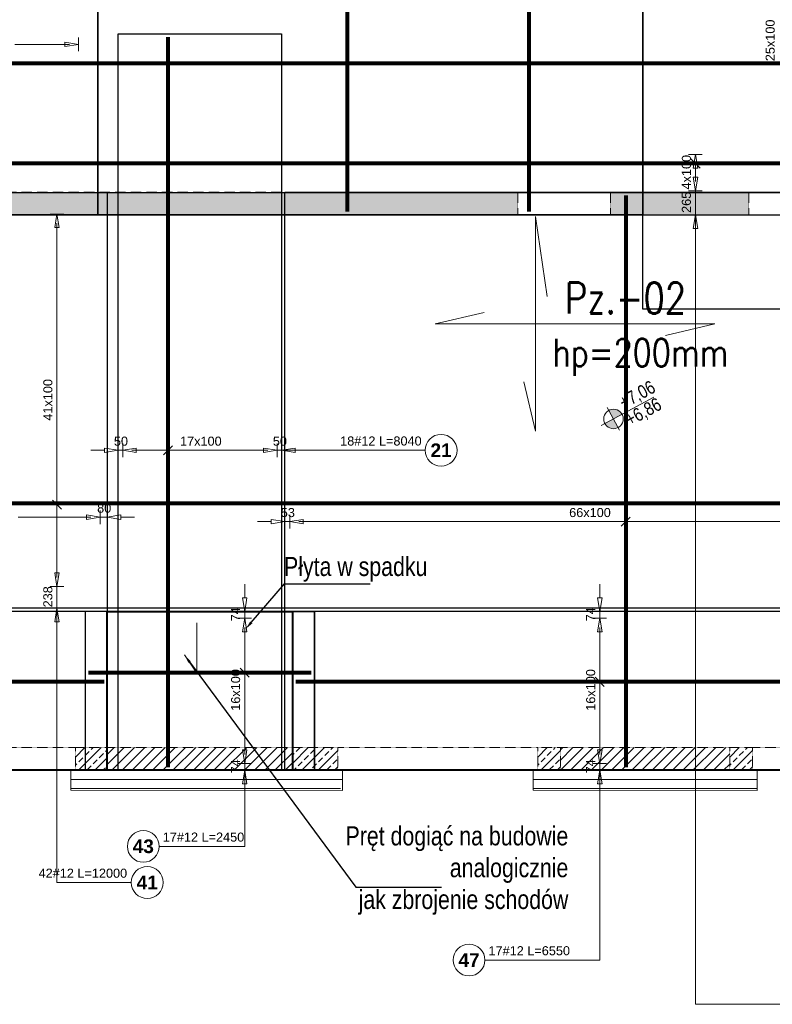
# Model space of a CAD drawing. Extents: x -1474 to 1750831, y -670488 to 75879.
# Tile 6 of 14: x 1715089 to 1723375, y -670175 to -659335. Entities that reach past the tile are written whole.
import ezdxf
from ezdxf import colors
from ezdxf.entities.mleader import LeaderData, LeaderLine
from ezdxf.math import Vec2, Vec3

# ---------------------------------------------------------------- set-up
doc = ezdxf.new("R2010")
doc.units = 0
doc.header["$LTSCALE"] = 10
doc.header["$MEASUREMENT"] = 0
doc.linetypes.add('HIDDEN', pattern=[0.375, 0.25, -0.125])
for name, color, linetype, lineweight in [('!! 1_ PROJ WARSTWY', 252, 'Continuous', 9), ('!! 1_ tynk zewn  - nowy', 21, 'Continuous', 20), ('P-linia słupy drewno', 2, 'Continuous', 53), ('P-Linia1', 3, 'Continuous', 40), ('P-Linia2', 2, 'Continuous', 25), ('P-Opis', 1, 'Continuous', 18), ('P-Przerywana', 13, 'HIDDEN', 9), ('P-Przerywana nadproża', 150, 'HIDDEN', 18), ('P-Szraf - Ściana nośna', 55, 'Continuous', 5), ('P-Szraf - Ściana żelbetowa', 54, 'Continuous', 0)]:
    doc.layers.add(name, color=color, linetype=linetype, lineweight=lineweight)
doc.layers.add('AutoCAD_Structural_Detailing_rozkład powierzchniowy - pręty - dół', color=7, linetype='Continuous')
doc.layers.add('RCAD_opis rozkładu', color=7, linetype='Continuous')
doc.layers.add('RCAD_kontur płyty', color=163, linetype='Continuous', plot=False)
doc.styles.add('_Fd Opis', font='arial.ttf', dxfattribs={"width": 0.9})
doc.styles.add('CDMSTYLE', font='simplex.shx', dxfattribs={"width": 0.8})
doc.styles.add('style1', font='arial.ttf')
doc.styles.add('style3', font='arialbd.ttf')

# ---------------------------------------------------------------- blocks, each defined once
blk = doc.blocks.new('daddad')
at = {"layer": 'P-Opis', "lineweight": 20}
for points in [[(-159, -799), (0, -1476), (0, 1476), (159, 377)], [(1791, -159), (2467, 0), (-1381, 0), (-705, 159)]]:
    blk.add_lwpolyline(points, dxfattribs=at)
blk = doc.blocks.new('A$C798F0764')
at = {"layer": 'P-Opis'}
h = blk.add_hatch(color=1, dxfattribs=at)
h.dxf.hatch_style = 1
h.paths.add_polyline_path([(87, -43), (-30, -160, 0.414214), (204, -160)])
h.paths.add_polyline_path([(-30, 74), (87, -43), (204, 74, 0.414214)])
at = {"layer": 'P-Opis', "color": 1}
for p, q in [((-80, -210), (636, 506)), ((-68, 111), (241, -198))]:
    blk.add_line(p, q, dxfattribs=at)
blk.add_circle((87, -43), 165, dxfattribs=at)

msp = doc.modelspace()

# ---------------------------------------------------------------- hatches: boundary and pattern name
at = {"layer": 'P-Szraf - Ściana nośna'}
h = msp.add_hatch(dxfattribs=at)
h.set_pattern_fill('ANSI31', color=256, scale=25)
h.set_pattern_definition([(45, (1358077.73, -412160.4), (-56.126601, 56.126601), [])])
h.paths.add_polyline_path([(1733038.48044, -664248.25514), (1733288.48044, -664248.25514), (1733288.48044, -662148.01522), (1733038.48044, -662148.01522)])
h.paths.add_polyline_path([(1718092.22214, -667598.49507), (1718092.22214, -667348.49507), (1716053.48044, -667348.49507), (1716053.48044, -667598.49507)])
h.paths.add_polyline_path([(1722907.18442, -667598.49507), (1722907.18442, -667348.49507), (1721042.22139, -667348.49507), (1721042.22139, -667598.49507)])
h.paths.add_polyline_path([(1730377.25758, -667348.49507), (1730127.25758, -667348.49507), (1730127.25758, -667598.49507), (1730377.25758, -667598.49507)])
h.paths.add_polyline_path([(1733038.48044, -667348.49507), (1733288.48044, -667348.49507), (1733288.48044, -665248.25514), (1733038.48044, -665248.25514)])
h.paths.add_polyline_path([(1733288.48044, -657028.49507), (1733038.48044, -657028.49507), (1733038.48044, -658358.62232), (1733288.48044, -658358.62232)])
h.paths.add_polyline_path([(1727003.48044, -667348.49507), (1727003.48044, -667598.49507), (1727927.25758, -667598.49507), (1727927.25758, -667348.49507)])
h.paths.add_polyline_path([(1726753.48044, -667598.49507), (1726753.48044, -667348.49507), (1724714.73949, -667348.49507), (1724714.73949, -667598.49507)])
h.paths.add_polyline_path([(1731180.91109, -667598.49507), (1731180.91109, -667348.49507), (1730377.25758, -667348.49507), (1730377.25758, -667598.49507)])
h.paths.add_polyline_path([(1731430.91109, -667348.49507), (1731430.91109, -667598.49507), (1733038.48044, -667598.49507), (1733038.48044, -667348.49507)])
h.paths.add_polyline_path([(1726774.72633, -653253.09679), (1726774.72633, -653253.29593), (1727024.72633, -653253.29593), (1727024.72633, -653503.09679), (1728988.46729, -653503.04999), (1728988.46729, -653253.29593), (1729238.46729, -653253.29593), (1729238.46729, -653503.04403), (1731202.20825, -653502.99722), (1731202.20825, -653253.19636), (1731452.20825, -653253.29593), (1731452.20825, -653503.09679), (1733038.48044, -653503.09679), (1733038.48044, -654328.49507), (1733288.48044, -654328.49507), (1733288.48044, -653253.09679)])
h.paths.add_polyline_path([(1724235.98538, -653253.09679), (1724235.98538, -653253.29593), (1725735.98538, -653253.29593), (1725735.98538, -653253.09679)])
at = {"layer": 'P-Szraf - Ściana żelbetowa'}
h = msp.add_hatch(dxfattribs=at)
h.set_pattern_fill('ANSI33', color=256, scale=20)
h.set_pattern_definition([(45, (1358077.73, -364099.79), (-89.80256, 89.80256), []), (45, (1358167.53, -364099.79), (-89.80256, 89.80256), [63.5, -31.75])])
h.paths.add_polyline_path([(1733038.48044, -661483.12079), (1733038.48044, -662148.01522), (1733288.48044, -662148.01522), (1733288.48044, -659808.62232), (1733038.48044, -659808.62232), (1733038.48044, -661233.12079), (1724860.98538, -661233.12079), (1724860.98538, -660333.12079), (1724610.98538, -660333.12079), (1724610.98538, -661233.12079), (1724135.98538, -661233.12079), (1724135.98538, -661483.12079)])
h.paths.add_polyline_path([(1721948.50349, -653268.49507), (1726774.72633, -653253.29593), (1726774.72633, -653503.29593), (1721948.50349, -653518.49507)])
h.paths.add_polyline_path([(1724860.98538, -654463.12079), (1724860.98538, -653503.49507), (1724610.98538, -653503.09679), (1724610.98538, -654463.12079)])
h.paths.add_polyline_path([(1724860.98538, -659313.12079), (1724860.98538, -654463.12079), (1724610.98538, -654463.12079), (1724610.98538, -659313.12079)])
h.paths.add_polyline_path([(1713443.48044, -661233.12079), (1720571.99107, -661233.12079), (1720571.99107, -661483.12079), (1713443.48044, -661483.12079)])
h.paths.add_polyline_path([(1721591.99027, -661233.12079), (1723115.98538, -661233.12079), (1723115.98538, -661483.12079), (1721591.99027, -661483.12079)])
h.paths.add_polyline_path([(1713193.48044, -667348.49507), (1713193.48044, -660213.12079), (1713443.48044, -660213.12079), (1713443.48044, -667348.49507)])
h.paths.add_polyline_path([(1707748.48044, -657016.15621), (1707498.48044, -657016.15621), (1707498.48044, -655016.15621), (1707748.48044, -655016.15621)])
h.paths.add_polyline_path([(1707748.48044, -656423.09679), (1713193.48044, -656423.09679), (1713193.48044, -657343.12079), (1713443.48044, -657343.12079), (1713443.48044, -656173.09679), (1707748.48044, -656173.09679)])
h.paths.add_polyline_path([(1713503.48044, -667598.49507), (1712130.96235, -667598.49507), (1712130.96235, -667348.49507), (1713503.48044, -667348.49507)])
h = msp.add_hatch(dxfattribs=at)
h.set_pattern_fill('ANSI33', color=256, scale=20)
h.set_pattern_definition([(45, (1363018.99, -419537.29), (-89.80256, 89.80256), []), (45, (1363108.79, -419537.29), (-89.80256, 89.80256), [63.5, -31.75])])
h.paths.add_polyline_path([(1715703.48044, -667348.49507), (1716053.48044, -667348.49507), (1716053.48044, -667598.49507), (1715703.48044, -667598.49507)])
h = msp.add_hatch(dxfattribs=at)
h.set_pattern_fill('ANSI33', color=256, scale=20)
h.set_pattern_definition([(45, (1365657.73, -419537.29), (-89.80256, 89.80256), []), (45, (1365747.53, -419537.29), (-89.80256, 89.80256), [63.5, -31.75])])
h.paths.add_polyline_path([(1718092.22214, -667348.49507), (1718592.22139, -667348.49507), (1718592.22139, -667598.49507), (1718092.22214, -667598.49507)])
h = msp.add_hatch(dxfattribs=at)
h.set_pattern_fill('ANSI33', color=256, scale=20)
h.set_pattern_definition([(45, (1368107.73, -419537.29), (-89.80256, 89.80256), []), (45, (1368197.53, -419537.29), (-89.80256, 89.80256), [63.5, -31.75])])
h.paths.add_polyline_path([(1720792.22139, -667348.49507), (1721042.22139, -667348.49507), (1721042.22139, -667598.49507), (1720792.22139, -667598.49507)])
h = msp.add_hatch(dxfattribs=at)
h.set_pattern_fill('ANSI33', color=256, scale=20)
h.set_pattern_definition([(45, (1370222.69, -419537.29), (-89.80256, 89.80256), []), (45, (1370312.5, -419537.29), (-89.80256, 89.80256), [63.5, -31.75])])
h.paths.add_polyline_path([(1722907.18442, -667348.49507), (1723157.18442, -667348.49507), (1723157.18442, -667598.49507), (1722907.18442, -667598.49507)])

# ---------------------------------------------------------------- linework, layer by layer
at = {"layer": '!! 1_ PROJ WARSTWY'}
for points in [[(1718642.22139, -667700.2799), (1715653.48044, -667700.2799)], [(1723207.18442, -667700.2799), (1720742.22139, -667700.2799)]]:
    msp.add_lwpolyline(points, dxfattribs=at)
at = {"layer": '!! 1_ tynk zewn  - nowy'}
for points in [[(1715653.48044, -667818.49507), (1715653.48044, -667598.49507), (1715698.48044, -667598.49507)], [(1718592.22139, -667598.49507), (1718642.22139, -667598.49507), (1718642.22139, -667820.29192)], [(1720792.22139, -667598.49507), (1720742.22139, -667598.49507), (1720742.22139, -667818.49507)], [(1723157.18442, -667598.49507), (1723207.18442, -667598.49507), (1723207.18442, -667820.2799)], [(1718622.22139, -667800.2799), (1715653.48044, -667798.49507)], [(1718642.22139, -667820.29192), (1715653.48044, -667818.49507)], [(1723207.18442, -667800.2799), (1720742.22139, -667798.49507)], [(1723207.18442, -667820.2799), (1720742.22139, -667818.49507)]]:
    msp.add_lwpolyline(points, dxfattribs=at)
at = {"layer": 'AutoCAD_Structural_Detailing_rozkład powierzchniowy - pręty - dół', "color": 0, "lineweight": 80}
for p, q in [((1720698.49196, -661447.12079), (1720698.49196, -656339.09679)), ((1718698.49196, -661447.12079), (1718698.49196, -658189.15218)), ((1716722.92997, -667562.49507), (1716722.92997, -659527.11491)), ((1724805.4333, -659818.10879), (1713223.79811, -659818.10879)), ((1724800.96861, -660918.10879), (1713229.48044, -660918.10879)), ((1721761.94338, -661269.12079), (1721761.94338, -667562.49507)), ((1713229.48044, -664656.30086), (1725229.48044, -664656.30086)), ((1718298.11481, -666524.75126), (1715847.58777, -666524.75126)), ((1716017.48044, -666624.75126), (1713229.48044, -666624.75126)), ((1724678.73949, -666624.75166), (1718128.22214, -666624.75166))]:
    msp.add_line(p, q, dxfattribs=at)
at = {"layer": 'P-Linia1'}
msp.add_lwpolyline([(1707498.51683, -653253.09679), (1733288.48044, -653253.09679), (1733288.48044, -667598.49507), (1707498.51683, -667598.49507)], close=True, dxfattribs=at)
msp.add_lwpolyline([(1716053.48044, -667598.49507), (1716053.48044, -665851.00744), (1718092.22214, -665851.00994), (1718092.22214, -667598.49507)], dxfattribs=at)
at = {"layer": 'P-Linia2'}
for points in [[(1716053.48044, -665851.00744), (1715811.58777, -665851.00744), (1715811.58777, -667598.49507), (1716053.48044, -667598.49507)], [(1718092.22214, -665851.00744), (1718334.11481, -665851.00744), (1718334.11481, -667598.49507), (1718092.22214, -667598.49507)]]:
    msp.add_lwpolyline(points, close=True, dxfattribs=at)
at = {"layer": 'P-Opis', "color": 1}
msp.add_lwpolyline([(1717039.54608, -665974.54696), (1717039.54608, -666527.7132), (1716902.70595, -666328.82221)], dxfattribs=at)
at = {"layer": 'P-Przerywana'}
for points in [[(1713443.48044, -661233.12079), (1720571.99107, -661233.12079), (1720571.99107, -661483.12079), (1713443.48044, -661483.12079)], [(1721591.99027, -661233.12079), (1723115.98538, -661233.12079), (1723115.98538, -661483.12079), (1721591.99027, -661483.12079)], [(1715703.48044, -667348.49507), (1716053.48044, -667348.49507), (1716053.48044, -667598.49507), (1715703.48044, -667598.49507)], [(1718092.22214, -667348.49507), (1718592.22139, -667348.49507), (1718592.22139, -667598.49507), (1718092.22214, -667598.49507)], [(1720792.22139, -667348.49507), (1723157.18442, -667348.49507), (1723157.18442, -667598.49507), (1720792.22139, -667598.49507), (1720792.22139, -667348.49507)], [(1720792.22139, -667348.49507), (1721042.22139, -667348.49507), (1721042.22139, -667598.49507), (1720792.22139, -667598.49507)], [(1722907.18442, -667348.49507), (1723157.18442, -667348.49507), (1723157.18442, -667598.49507), (1722907.18442, -667598.49507)]]:
    msp.add_lwpolyline(points, close=True, dxfattribs=at)
msp.add_lwpolyline([(1718592.22139, -667598.49507), (1715703.48044, -667598.49507), (1715703.48044, -667348.49507), (1718592.22139, -667348.49507), (1718592.22139, -667598.49507)], dxfattribs=at)
at = {"layer": 'P-Przerywana nadproża'}
for points in [[(1720571.99107, -661233.12079), (1721591.99027, -661233.12079), (1721591.99027, -661483.12079), (1720571.99107, -661483.12079)], [(1723115.98538, -661483.12079), (1724135.98619, -661483.12079), (1724135.98619, -661233.12079), (1723115.98538, -661233.12079)], [(1713503.48044, -667348.49507), (1715703.48044, -667348.49507), (1715703.48044, -667598.49507), (1713503.48044, -667598.49507)], [(1718592.22139, -667348.49507), (1720792.22139, -667348.49507), (1720792.22139, -667598.49507), (1718592.22139, -667598.49507)], [(1723157.18442, -667348.49507), (1724357.18442, -667348.49507), (1724357.18442, -667598.49507), (1723157.18442, -667598.49507)]]:
    msp.add_lwpolyline(points, close=True, dxfattribs=at)
at = {"layer": 'RCAD_kontur płyty', "color": 0}
for p, q in [((1721948.50349, -662522.23302), (1721948.50349, -653253.29593)), ((1721948.50349, -656303.09679), (1721948.50349, -661483.12079)), ((1715948.48044, -658153.15218), (1715948.48044, -661483.12079)), ((1715948.48044, -661483.12079), (1715948.48044, -658153.15218)), ((1715948.48044, -658153.15218), (1715948.48044, -661483.12079)), ((1715948.48044, -661483.12079), (1715948.48044, -658153.15218)), ((1716172.91287, -667598.49507), (1716172.91287, -659491.11491)), ((1716172.91287, -659491.11491), (1717972.94707, -659491.11491)), ((1717972.94707, -659491.11491), (1717972.94707, -667598.49507)), ((1713193.48044, -661236.05568), (1716053.48044, -661236.05568)), ((1713193.48044, -661236.05568), (1726177.01708, -661236.05568)), ((1716053.48044, -661236.05568), (1716053.48044, -667598.49507)), ((1718009.14728, -661233.12079), (1724714.73949, -661233.12079)), ((1718009.14728, -667598.49507), (1718009.14728, -661233.12079)), ((1715948.48044, -661483.12079), (1713193.48044, -661483.12079)), ((1713193.48044, -661483.12079), (1724834.67563, -661483.12079)), ((1715948.48044, -661483.12079), (1715948.48044, -661483.12079)), ((1721948.50349, -661483.12079), (1715948.48044, -661483.12079)), ((1726774.72633, -662522.23302), (1721948.50349, -662522.23302)), ((1726177.01708, -665812.54605), (1713193.48044, -665812.54605)), ((1716053.48044, -665851.00744), (1713193.48044, -665851.00744)), ((1718334.11481, -665851.00744), (1715811.58777, -665851.00744)), ((1715811.58777, -665851.00744), (1715811.58777, -667598.49507)), ((1716053.48044, -667598.49507), (1716053.48044, -665851.00744)), ((1724714.73949, -665851.00824), (1718092.22214, -665851.00824)), ((1718092.22214, -665851.00824), (1718092.22214, -667598.49507)), ((1718334.11481, -667598.49507), (1718334.11481, -665851.00744)), ((1716053.48044, -667598.49507), (1713193.48044, -667598.49507)), ((1713193.48044, -667598.49507), (1716053.48044, -667598.49507)), ((1715811.58777, -667598.49507), (1718334.11481, -667598.49507)), ((1717972.94707, -667598.49507), (1716172.91287, -667598.49507)), ((1724714.73949, -667598.49507), (1718009.14728, -667598.49507)), ((1718092.22214, -667598.49507), (1724714.73949, -667598.49507))]:
    msp.add_line(p, q, dxfattribs=at)
at = {"layer": 'RCAD_opis rozkładu', "color": 8, "lineweight": 0}
for p, q in [((1715585.98044, -659581.91256), (1715735.98044, -659606.91256)), ((1715585.98044, -659581.91256), (1715585.98044, -659631.91256)), ((1715735.98044, -659531.91256), (1715735.98044, -659681.91256)), ((1715035.98044, -659606.91256), (1715135.98044, -659606.91256)), ((1715135.98044, -659606.91256), (1715235.98044, -659606.91256)), ((1715235.98044, -659606.91256), (1715335.98044, -659606.91256)), ((1715335.98044, -659606.91256), (1715435.98044, -659606.91256)), ((1715435.98044, -659606.91256), (1715535.98044, -659606.91256)), ((1715535.98044, -659606.91256), (1715635.98044, -659606.91256)), ((1715735.98044, -659606.91256), (1715585.98044, -659631.91256)), ((1715635.98044, -659606.91256), (1715585.98044, -659606.91256)), ((1722604.27771, -660818.10879), (1722454.27771, -660818.10879)), ((1722579.27771, -660968.10879), (1722479.27771, -660868.10879)), ((1722504.27771, -660968.10879), (1722529.27771, -660818.10879)), ((1722529.27771, -660818.10879), (1722554.27771, -660968.10879)), ((1722479.27771, -660918.10879), (1722579.27771, -660918.10879)), ((1722504.27771, -660968.10879), (1722554.27771, -660968.10879)), ((1722529.27771, -660918.10879), (1722529.27771, -660968.10879)), ((1722529.27771, -660968.10879), (1722529.27771, -660918.10879)), ((1722529.27771, -660968.10879), (1722529.27771, -661018.10879)), ((1722529.27771, -661218.10879), (1722504.27771, -661068.10879)), ((1722554.27771, -661068.10879), (1722504.27771, -661068.10879)), ((1722529.27771, -661018.10879), (1722529.27771, -661118.10879)), ((1722554.27771, -661068.10879), (1722529.27771, -661218.10879)), ((1722529.27771, -661118.10879), (1722529.27771, -661068.10879)), ((1722454.27771, -661218.10879), (1722604.27771, -661218.10879)), ((1722529.27771, -661218.10879), (1722529.27771, -661483.12079)), ((1715574.38546, -661474.30086), (1715424.38546, -661474.30086)), ((1715474.38546, -661624.30086), (1715499.38546, -661474.30086)), ((1715499.38546, -661474.30086), (1715524.38546, -661624.30086)), ((1722604.27771, -661483.12079), (1722454.27771, -661483.12079)), ((1722504.27771, -661633.12079), (1722529.27771, -661483.12079)), ((1722529.27771, -670174.65861), (1722529.27771, -661483.12079)), ((1722529.27771, -661483.12079), (1722554.27771, -661633.12079)), ((1715474.38546, -661624.30086), (1715524.38546, -661624.30086)), ((1715499.38546, -661574.30086), (1715499.38546, -661624.30086)), ((1715499.38546, -661674.30086), (1715499.38546, -661574.30086)), ((1722504.27771, -661633.12079), (1722554.27771, -661633.12079)), ((1722529.27771, -661783.12079), (1722529.27771, -661633.12079)), ((1715499.38546, -661774.30086), (1715499.38546, -661674.30086)), ((1715499.38546, -661874.30086), (1715499.38546, -661774.30086)), ((1715499.38546, -661974.30086), (1715499.38546, -661874.30086)), ((1715499.38546, -662074.30086), (1715499.38546, -661974.30086)), ((1715499.38546, -662174.30086), (1715499.38546, -662074.30086)), ((1715499.38546, -662274.30086), (1715499.38546, -662174.30086)), ((1715499.38546, -662374.30086), (1715499.38546, -662274.30086)), ((1715499.38546, -662474.30086), (1715499.38546, -662374.30086)), ((1715499.38546, -662574.30086), (1715499.38546, -662474.30086)), ((1715499.38546, -662674.30086), (1715499.38546, -662574.30086)), ((1715499.38546, -662774.30086), (1715499.38546, -662674.30086)), ((1715499.38546, -662874.30086), (1715499.38546, -662774.30086)), ((1715499.38546, -662974.30086), (1715499.38546, -662874.30086)), ((1715499.38546, -663074.30086), (1715499.38546, -662974.30086)), ((1715499.38546, -663174.30086), (1715499.38546, -663074.30086)), ((1715499.38546, -663274.30086), (1715499.38546, -663174.30086)), ((1715499.38546, -663374.30086), (1715499.38546, -663274.30086)), ((1715499.38546, -663474.30086), (1715499.38546, -663374.30086)), ((1715499.38546, -663524.30086), (1715499.38546, -663474.30086)), ((1715499.38546, -663524.30086), (1715499.38546, -663574.30086)), ((1715499.38546, -663574.30086), (1715499.38546, -663674.30086)), ((1715499.38546, -663674.30086), (1715499.38546, -663774.30086)), ((1715499.38546, -663774.30086), (1715499.38546, -663874.30086)), ((1715499.38546, -663874.30086), (1715499.38546, -663974.30086)), ((1715499.38546, -663974.30086), (1715499.38546, -664074.30086)), ((1716172.91287, -664000.43558), (1716172.91287, -664150.43558)), ((1716222.92997, -664000.43558), (1716222.92997, -664150.43558)), ((1716772.92997, -664025.43558), (1716672.92997, -664125.43558)), ((1716722.92997, -664025.43558), (1716722.92997, -664125.43558)), ((1717922.92997, -664000.43558), (1717922.92997, -664150.43558)), ((1717972.94707, -664000.43558), (1717972.94707, -664150.43558)), ((1715499.38546, -664074.30086), (1715499.38546, -664174.30086)), ((1715872.91287, -664075.43558), (1716022.91287, -664075.43558)), ((1716022.91287, -664050.43558), (1716172.91287, -664075.43558)), ((1716022.91287, -664050.43558), (1716022.91287, -664100.43558)), ((1716172.91287, -664075.43558), (1716022.91287, -664100.43558)), ((1716222.92997, -664075.43558), (1716172.91287, -664075.43558)), ((1716222.92997, -664075.43558), (1716372.92997, -664050.43558)), ((1716372.92997, -664100.43558), (1716222.92997, -664075.43558)), ((1716422.92997, -664075.43558), (1716322.92997, -664075.43558)), ((1716322.92997, -664075.43558), (1716372.92997, -664075.43558)), ((1716372.92997, -664100.43558), (1716372.92997, -664050.43558)), ((1716522.92997, -664075.43558), (1716422.92997, -664075.43558)), ((1716622.92997, -664075.43558), (1716522.92997, -664075.43558)), ((1716722.92997, -664075.43558), (1716622.92997, -664075.43558)), ((1716822.92997, -664075.43558), (1716722.92997, -664075.43558)), ((1716922.92997, -664075.43558), (1716822.92997, -664075.43558)), ((1717022.92997, -664075.43558), (1716922.92997, -664075.43558)), ((1717072.92997, -664075.43558), (1717022.92997, -664075.43558)), ((1717072.92997, -664075.43558), (1717122.92997, -664075.43558)), ((1717122.92997, -664075.43558), (1717222.92997, -664075.43558)), ((1717222.92997, -664075.43558), (1717322.92997, -664075.43558)), ((1717322.92997, -664075.43558), (1717422.92997, -664075.43558)), ((1717422.92997, -664075.43558), (1717522.92997, -664075.43558)), ((1717522.92997, -664075.43558), (1717622.92997, -664075.43558)), ((1717622.92997, -664075.43558), (1717722.92997, -664075.43558)), ((1717722.92997, -664075.43558), (1717822.92997, -664075.43558)), ((1717772.92997, -664050.43558), (1717922.92997, -664075.43558)), ((1717772.92997, -664050.43558), (1717772.92997, -664100.43558)), ((1717922.92997, -664075.43558), (1717772.92997, -664100.43558)), ((1717822.92997, -664075.43558), (1717772.92997, -664075.43558)), ((1717922.92997, -664075.43558), (1717972.94707, -664075.43558)), ((1717972.94707, -664075.43558), (1718122.94707, -664050.43558)), ((1719287.89365, -664075.43558), (1717972.94707, -664075.43558)), ((1718122.94707, -664100.43558), (1717972.94707, -664075.43558)), ((1718122.94707, -664100.43558), (1718122.94707, -664050.43558)), ((1718272.94707, -664075.43558), (1718122.94707, -664075.43558)), ((1719287.89365, -664075.43558), (1719553.82415, -664075.43558)), ((1715499.38546, -664174.30086), (1715499.38546, -664274.30086)), ((1715499.38546, -664274.30086), (1715499.38546, -664374.30086)), ((1715499.38546, -664374.30086), (1715499.38546, -664474.30086)), ((1715499.38546, -664474.30086), (1715499.38546, -664574.30086)), ((1715499.38546, -664574.30086), (1715499.38546, -664674.30086)), ((1715449.38546, -664624.30086), (1715549.38546, -664724.30086)), ((1715549.38546, -664674.30086), (1715449.38546, -664674.30086)), ((1715499.38546, -664674.30086), (1715499.38546, -664774.30086)), ((1715499.38546, -664774.30086), (1715499.38546, -664874.30086)), ((1715823.48044, -664787.80939), (1715973.48044, -664812.80939)), ((1715823.48044, -664787.80939), (1715823.48044, -664837.80939)), ((1715973.48044, -664737.80939), (1715973.48044, -664887.80939)), ((1716053.48044, -664737.80939), (1716053.48044, -664887.80939)), ((1716053.48044, -664812.80939), (1716203.48044, -664787.80939)), ((1716203.48044, -664837.80939), (1716203.48044, -664787.80939)), ((1718009.14728, -664786.13161), (1718009.14728, -664936.13161)), ((1718061.94338, -664786.13161), (1718061.94338, -664936.13161)), ((1715073.48044, -664812.80939), (1715173.48044, -664812.80939)), ((1715173.48044, -664812.80939), (1715273.48044, -664812.80939)), ((1715273.48044, -664812.80939), (1715373.48044, -664812.80939)), ((1715373.48044, -664812.80939), (1715473.48044, -664812.80939)), ((1715473.48044, -664812.80939), (1715573.48044, -664812.80939)), ((1715499.38546, -664874.30086), (1715499.38546, -664974.30086)), ((1715573.48044, -664812.80939), (1715673.48044, -664812.80939)), ((1715673.48044, -664812.80939), (1715773.48044, -664812.80939)), ((1715773.48044, -664812.80939), (1715873.48044, -664812.80939)), ((1715973.48044, -664812.80939), (1715823.48044, -664837.80939)), ((1715873.48044, -664812.80939), (1715823.48044, -664812.80939)), ((1715973.48044, -664812.80939), (1716053.48044, -664812.80939)), ((1716203.48044, -664837.80939), (1716053.48044, -664812.80939)), ((1716353.48044, -664812.80939), (1716203.48044, -664812.80939)), ((1717709.14728, -664861.13161), (1717859.14728, -664861.13161)), ((1717859.14728, -664836.13161), (1718009.14728, -664861.13161)), ((1717859.14728, -664836.13161), (1717859.14728, -664886.13161)), ((1718009.14728, -664861.13161), (1717859.14728, -664886.13161)), ((1718061.94338, -664861.13161), (1718009.14728, -664861.13161)), ((1718061.94338, -664861.13161), (1718211.94338, -664836.13161)), ((1718211.94338, -664886.13161), (1718061.94338, -664861.13161)), ((1718261.94338, -664861.13161), (1718161.94338, -664861.13161)), ((1718161.94338, -664861.13161), (1718211.94338, -664861.13161)), ((1718211.94338, -664886.13161), (1718211.94338, -664836.13161)), ((1718361.94338, -664861.13161), (1718261.94338, -664861.13161)), ((1718461.94338, -664861.13161), (1718361.94338, -664861.13161)), ((1718561.94338, -664861.13161), (1718461.94338, -664861.13161)), ((1718661.94338, -664861.13161), (1718561.94338, -664861.13161)), ((1718761.94338, -664861.13161), (1718661.94338, -664861.13161)), ((1718861.94338, -664861.13161), (1718761.94338, -664861.13161)), ((1718961.94338, -664861.13161), (1718861.94338, -664861.13161)), ((1719061.94338, -664861.13161), (1718961.94338, -664861.13161)), ((1719161.94338, -664861.13161), (1719061.94338, -664861.13161)), ((1719261.94338, -664861.13161), (1719161.94338, -664861.13161)), ((1719361.94338, -664861.13161), (1719261.94338, -664861.13161)), ((1719461.94338, -664861.13161), (1719361.94338, -664861.13161)), ((1719561.94338, -664861.13161), (1719461.94338, -664861.13161)), ((1719661.94338, -664861.13161), (1719561.94338, -664861.13161)), ((1719761.94338, -664861.13161), (1719661.94338, -664861.13161)), ((1719861.94338, -664861.13161), (1719761.94338, -664861.13161)), ((1719961.94338, -664861.13161), (1719861.94338, -664861.13161)), ((1720061.94338, -664861.13161), (1719961.94338, -664861.13161)), ((1720161.94338, -664861.13161), (1720061.94338, -664861.13161)), ((1720261.94338, -664861.13161), (1720161.94338, -664861.13161)), ((1720361.94338, -664861.13161), (1720261.94338, -664861.13161)), ((1720461.94338, -664861.13161), (1720361.94338, -664861.13161)), ((1720561.94338, -664861.13161), (1720461.94338, -664861.13161)), ((1720661.94338, -664861.13161), (1720561.94338, -664861.13161)), ((1720761.94338, -664861.13161), (1720661.94338, -664861.13161)), ((1720861.94338, -664861.13161), (1720761.94338, -664861.13161)), ((1720961.94338, -664861.13161), (1720861.94338, -664861.13161)), ((1721061.94338, -664861.13161), (1720961.94338, -664861.13161)), ((1721161.94338, -664861.13161), (1721061.94338, -664861.13161)), ((1721261.94338, -664861.13161), (1721161.94338, -664861.13161)), ((1721311.94338, -664861.13161), (1721261.94338, -664861.13161)), ((1721311.94338, -664861.13161), (1721361.94338, -664861.13161)), ((1721361.94338, -664861.13161), (1721461.94338, -664861.13161)), ((1721461.94338, -664861.13161), (1721561.94338, -664861.13161)), ((1721561.94338, -664861.13161), (1721661.94338, -664861.13161)), ((1721661.94338, -664861.13161), (1721761.94338, -664861.13161)), ((1721711.94338, -664911.13161), (1721811.94338, -664811.13161)), ((1721761.94338, -664811.13161), (1721761.94338, -664911.13161)), ((1721761.94338, -664861.13161), (1721861.94338, -664861.13161)), ((1721861.94338, -664861.13161), (1721961.94338, -664861.13161)), ((1721961.94338, -664861.13161), (1722061.94338, -664861.13161)), ((1722061.94338, -664861.13161), (1722161.94338, -664861.13161)), ((1722161.94338, -664861.13161), (1722261.94338, -664861.13161)), ((1722261.94338, -664861.13161), (1722361.94338, -664861.13161)), ((1722361.94338, -664861.13161), (1722461.94338, -664861.13161)), ((1722461.94338, -664861.13161), (1722561.94338, -664861.13161)), ((1722561.94338, -664861.13161), (1722661.94338, -664861.13161)), ((1722661.94338, -664861.13161), (1722761.94338, -664861.13161)), ((1722761.94338, -664861.13161), (1722861.94338, -664861.13161)), ((1722861.94338, -664861.13161), (1722961.94338, -664861.13161)), ((1722961.94338, -664861.13161), (1723061.94338, -664861.13161)), ((1723061.94338, -664861.13161), (1723161.94338, -664861.13161)), ((1723161.94338, -664861.13161), (1723261.94338, -664861.13161)), ((1723261.94338, -664861.13161), (1723361.94338, -664861.13161)), ((1723361.94338, -664861.13161), (1723461.94338, -664861.13161)), ((1715499.38546, -664974.30086), (1715499.38546, -665074.30086)), ((1715499.38546, -665074.30086), (1715499.38546, -665174.30086)), ((1715499.38546, -665174.30086), (1715499.38546, -665274.30086)), ((1715499.38546, -665274.30086), (1715499.38546, -665374.30086)), ((1715499.38546, -665574.30086), (1715474.38546, -665424.30086)), ((1715524.38546, -665424.30086), (1715474.38546, -665424.30086)), ((1715499.38546, -665374.30086), (1715499.38546, -665474.30086)), ((1715524.38546, -665424.30086), (1715499.38546, -665574.30086)), ((1715499.38546, -665474.30086), (1715499.38546, -665424.30086)), ((1715574.38546, -665574.30086), (1715424.38546, -665574.30086)), ((1715499.38546, -665574.30086), (1715499.38546, -665812.54605)), ((1717566.52181, -665551.00744), (1717566.52181, -665701.00744)), ((1721475.46892, -665551.00824), (1721475.46892, -665701.00824)), ((1717566.52181, -665851.00744), (1717541.52181, -665701.00744)), ((1717591.52181, -665701.00744), (1717541.52181, -665701.00744)), ((1717591.52181, -665701.00744), (1717566.52181, -665851.00744)), ((1721475.46892, -665851.00824), (1721450.46892, -665701.00824)), ((1721500.46892, -665701.00824), (1721450.46892, -665701.00824)), ((1721500.46892, -665701.00824), (1721475.46892, -665851.00824)), ((1715424.38546, -665812.54605), (1715574.38546, -665812.54605)), ((1715474.38546, -665962.54605), (1715499.38546, -665812.54605)), ((1715499.38546, -668833.65461), (1715499.38546, -665812.54605)), ((1715499.38546, -665812.54605), (1715524.38546, -665962.54605)), ((1717641.52181, -665851.00744), (1717491.52181, -665851.00744)), ((1717566.52181, -665924.75126), (1717566.52181, -665851.00744)), ((1721550.46892, -665851.00824), (1721400.46892, -665851.00824)), ((1721475.46892, -665924.75166), (1721475.46892, -665851.00824)), ((1715474.38546, -665962.54605), (1715524.38546, -665962.54605)), ((1715499.38546, -666112.54605), (1715499.38546, -665962.54605)), ((1717491.52181, -665924.75126), (1717641.52181, -665924.75126)), ((1717541.52181, -666074.75126), (1717566.52181, -665924.75126)), ((1717566.52181, -665924.75126), (1717591.52181, -666074.75126)), ((1721400.46892, -665924.75166), (1721550.46892, -665924.75166)), ((1721450.46892, -666074.75166), (1721475.46892, -665924.75166)), ((1721475.46892, -665924.75166), (1721500.46892, -666074.75166)), ((1717541.52181, -666074.75126), (1717591.52181, -666074.75126)), ((1717566.52181, -666024.75126), (1717566.52181, -666074.75126)), ((1717566.52181, -666124.75126), (1717566.52181, -666024.75126)), ((1721450.46892, -666074.75166), (1721500.46892, -666074.75166)), ((1721475.46892, -666024.75166), (1721475.46892, -666074.75166)), ((1721475.46892, -666124.75166), (1721475.46892, -666024.75166)), ((1717566.52181, -666224.75126), (1717566.52181, -666124.75126)), ((1721475.46892, -666224.75166), (1721475.46892, -666124.75166)), ((1717566.52181, -666324.75126), (1717566.52181, -666224.75126)), ((1721475.46892, -666324.75166), (1721475.46892, -666224.75166)), ((1717566.52181, -666424.75126), (1717566.52181, -666324.75126)), ((1721475.46892, -666424.75166), (1721475.46892, -666324.75166)), ((1717616.52181, -666574.75126), (1717516.52181, -666474.75126)), ((1717516.52181, -666524.75126), (1717616.52181, -666524.75126)), ((1717566.52181, -666524.75126), (1717566.52181, -666424.75126)), ((1717566.52181, -666624.75126), (1717566.52181, -666524.75126)), ((1721475.46892, -666524.75166), (1721475.46892, -666424.75166)), ((1721475.46892, -666624.75166), (1721475.46892, -666524.75166)), ((1717566.52181, -666724.75126), (1717566.52181, -666624.75126)), ((1721525.46892, -666674.75166), (1721425.46892, -666574.75166)), ((1721425.46892, -666624.75166), (1721525.46892, -666624.75166)), ((1721475.46892, -666724.75166), (1721475.46892, -666624.75166)), ((1717566.52181, -666774.75126), (1717566.52181, -666724.75126)), ((1721475.46892, -666774.75166), (1721475.46892, -666724.75166)), ((1717566.52181, -666774.75126), (1717566.52181, -666824.75126)), ((1717566.52181, -666824.75126), (1717566.52181, -666924.75126)), ((1721475.46892, -666774.75166), (1721475.46892, -666824.75166)), ((1721475.46892, -666824.75166), (1721475.46892, -666924.75166)), ((1717566.52181, -666924.75126), (1717566.52181, -667024.75126)), ((1721475.46892, -666924.75166), (1721475.46892, -667024.75166)), ((1717566.52181, -667024.75126), (1717566.52181, -667124.75126)), ((1721475.46892, -667024.75166), (1721475.46892, -667124.75166)), ((1717566.52181, -667124.75126), (1717566.52181, -667224.75126)), ((1721475.46892, -667124.75166), (1721475.46892, -667224.75166)), ((1717566.52181, -667224.75126), (1717566.52181, -667324.75126)), ((1721475.46892, -667224.75166), (1721475.46892, -667324.75166)), ((1717566.52181, -667524.75126), (1717541.52181, -667374.75126)), ((1717591.52181, -667374.75126), (1717541.52181, -667374.75126)), ((1717566.52181, -667324.75126), (1717566.52181, -667424.75126)), ((1717591.52181, -667374.75126), (1717566.52181, -667524.75126)), ((1717566.52181, -667424.75126), (1717566.52181, -667374.75126)), ((1721475.46892, -667524.75166), (1721450.46892, -667374.75166)), ((1721500.46892, -667374.75166), (1721450.46892, -667374.75166)), ((1721475.46892, -667324.75166), (1721475.46892, -667424.75166)), ((1721500.46892, -667374.75166), (1721475.46892, -667524.75166)), ((1721475.46892, -667424.75166), (1721475.46892, -667374.75166)), ((1717491.52181, -667524.75126), (1717641.52181, -667524.75126)), ((1717641.52181, -667598.49507), (1717491.52181, -667598.49507)), ((1717541.52181, -667748.49507), (1717566.52181, -667598.49507)), ((1717566.52181, -667524.75126), (1717566.52181, -667598.49507)), ((1717566.52181, -668436.11404), (1717566.52181, -667598.49507)), ((1717566.52181, -667598.49507), (1717591.52181, -667748.49507)), ((1721400.46892, -667524.75166), (1721550.46892, -667524.75166)), ((1721550.46892, -667598.49507), (1721400.46892, -667598.49507)), ((1721450.46892, -667748.49507), (1721475.46892, -667598.49507)), ((1721475.46892, -667524.75166), (1721475.46892, -667598.49507)), ((1721475.46892, -669687.1874), (1721475.46892, -667598.49507)), ((1721475.46892, -667598.49507), (1721500.46892, -667748.49507)), ((1717541.52181, -667748.49507), (1717591.52181, -667748.49507)), ((1717566.52181, -667898.49507), (1717566.52181, -667748.49507)), ((1721450.46892, -667748.49507), (1721500.46892, -667748.49507)), ((1721475.46892, -667898.49507), (1721475.46892, -667748.49507)), ((1717566.52181, -668436.11404), (1716625.0655, -668436.11404)), ((1715499.38546, -668833.65461), (1716318.0827, -668833.65461)), ((1721475.46892, -669687.1874), (1720211.49585, -669687.1874)), ((1722529.27771, -670174.65861), (1724338.04243, -670174.65861))]:
    msp.add_line(p, q, dxfattribs=at)
for centre in [(1719728.82415, -664075.43558), (1716450.0655, -668436.11404), (1716493.0827, -668833.65461), (1720036.49585, -669687.1874)]:
    msp.add_circle(centre, 175, dxfattribs=at)

# ---------------------------------------------------------------- block references
at = {"layer": 'P-Opis', "xscale": 0.8, "yscale": 0.8, "zscale": 0.8}
msp.add_blockref('daddad', (1720767.74624, -662684.13951), dxfattribs=at)
at = {"layer": 'P-Opis', "color": 1, "xscale": 0.65, "yscale": 0.65, "zscale": 0.65, "rotation": 343.5684437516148}
msp.add_blockref('A$C798F0764', (1721580.50085, -663687.49342), dxfattribs=at)

# ---------------------------------------------------------------- texts
at = {"layer": 'P-linia słupy drewno', "lineweight": 13, "insert": (1721129.48454, -668702.06445), "char_height": 210, "attachment_point": 6, "rotation": 0.000001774, "style": '_Fd Opis'}
msp.add_mtext('{\\W0.8;Pręt dogiąć na budowie \\Panalogicznie\\P jak zbrojenie schodów }', dxfattribs=at)
at = {"layer": 'P-Opis', "color": 3, "insert": (1721092.52697, -662399.52559), "char_height": 341.04, "attachment_point": 4, "style": 'CDMSTYLE'}
msp.add_mtext('Pz.-02', dxfattribs=at)
at = {"layer": 'P-Opis', "insert": (1721921.91973, -663051.45147), "char_height": 460.404, "attachment_point": 5, "style": 'CDMSTYLE'}
msp.add_mtext('{\\H0.6667x;\\C1;hp=200mm}', dxfattribs=at)
at = {"layer": 'P-Opis', "color": 1, "char_height": 146.25, "attachment_point": 4, "rotation": 28.568443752, "style": '_Fd Opis'}
for s, insert in [('{\\W0.8;+7,06}', (1721711.056, -663572.61716)), ('{\\W0.8;+6,86}', (1721779.28446, -663761.10865))]:
    msp.add_mtext(s, dxfattribs=dict(at, insert=insert))
at = {"layer": 'P-Opis', "lineweight": 13, "insert": (1719578.00969, -665386.38624), "char_height": 210, "attachment_point": 6, "rotation": 0.000001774, "style": '_Fd Opis'}
msp.add_mtext('{\\W0.8;Płyta w spadku}', dxfattribs=at)
at = {"layer": 'RCAD_opis rozkładu', "color": 2, "char_height": 100, "attachment_point": 7, "rotation": 90, "style": 'style1'}
for s, insert in [('25x100', (1723402.99161, -659791.88096)), ('4x100', (1722480.33501, -661204.19337)), ('265', (1722480.33501, -661462.31329)), ('41x100', (1715450.44275, -663749.23265)), ('238', (1715450.47686, -665804.8491)), ('74', (1717516.52181, -665958.8889)), ('74', (1721425.46892, -665958.8895)), ('16x100', (1717517.57911, -666942.96408)), ('16x100', (1721426.52622, -666942.96448)), ('74', (1717516.52181, -667632.63271)), ('74', (1721425.46892, -667632.63291))]:
    msp.add_mtext(s, dxfattribs=dict(at, insert=insert))
at = {"layer": 'RCAD_opis rozkładu', "color": 2, "char_height": 100, "style": 'style1'}
for s, insert, attachment_point in [('50', (1716126.46849, -664026.49287), 7), ('17x100', (1716854.71715, -664026.49287), 7), ('50', (1717876.48559, -664026.49287), 7), ('18#12 L=8040', (1719066.10246, -663973.73025), 5), ('80', (1715941.9593, -664763.86669), 7), ('53', (1717963.92187, -664812.22302), 7), ('66x100', (1721138.75102, -664812.18891), 7), ('17#12 L=2450', (1717112.78719, -668334.40872), 5), ('42#12 L=12000', (1715784.79484, -668731.94929), 5), ('17#12 L=6550', (1720699.21754, -669585.48208), 5)]:
    msp.add_mtext(s, dxfattribs=dict(at, insert=insert, attachment_point=attachment_point))
at = {"layer": 'RCAD_opis rozkładu', "color": 1, "char_height": 150, "attachment_point": 5, "style": 'style3'}
for s, insert in [('21', (1719728.82415, -664075.43558)), ('43', (1716450.0655, -668436.11404)), ('41', (1716493.0827, -668833.65461)), ('47', (1720036.49585, -669687.1874))]:
    msp.add_mtext(s, dxfattribs=dict(at, insert=insert))

# ---------------------------------------------------------------- leaders
at = {"layer": 'P-linia słupy drewno', "lineweight": 13}
ml = msp.add_multileader_mtext('Standard', dxfattribs=at)
ml.set_content('         ', color=256)
ml.set_leader_properties()
ml.build(insert=Vec2(0, 0))
ml.multileader.update_dxf_attribs({"arrow_head_size": 96})
ctx = ml.context
ctx.base_point, ctx.char_height, ctx.arrow_head_size, ctx.landing_gap_size, ctx.plane_origin = Vec3(1719734.55626, -668885.89002), 3.2, 96, 1.6, Vec3(1719649.99593, -670623.0971)
notes = []
notes.append((ctx, [(1, (1, 1, 0), (1718789.79345, -668885.89002), (1, 0), 944.76281, [(0, [(1716902.70595, -666328.82221)], 0, [])])]))
ctx.mtext.insert, ctx.mtext.rotation, ctx.mtext.flow_direction = Vec3(1719736.15626, -668884.29002), 6.2831853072, 5
at = {"layer": 'P-Opis', "lineweight": 13}
ml = msp.add_multileader_mtext('Standard', dxfattribs=at)
ml.set_content('         ', color=256)
ml.set_leader_properties()
ml.build(insert=Vec2(0, 0))
ml.multileader.update_dxf_attribs({"arrow_head_size": 96})
ctx = ml.context
ctx.base_point, ctx.char_height, ctx.arrow_head_size, ctx.landing_gap_size, ctx.plane_origin = Vec3(1718948.31385, -665545.36216), 3.2, 96, 1.6, Vec3(1718863.75352, -667282.56924)
notes.append((ctx, [(1, (1, 1, 0), (1718003.55103, -665545.36216), (1, 0), 944.76281, [(0, [(1717576.67388, -666043.10528)], 0, [])])]))
ctx.mtext.insert, ctx.mtext.rotation, ctx.mtext.flow_direction = Vec3(1718949.91385, -665543.76216), 6.2831853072, 5
for ctx, leaders in notes:
    for number, flags, end, landing, length, lines in leaders:
        leader = LeaderData()
        leader.index, (leader.has_last_leader_line, leader.has_dogleg_vector, leader.attachment_direction) = number, flags
        leader.last_leader_point, leader.dogleg_vector, leader.dogleg_length = Vec3(end), Vec3(landing), length
        for number, points, colour, breaks in lines:
            line = LeaderLine()
            line.index, line.vertices, line.color, line.breaks = number, Vec3.list(points), colors.encode_raw_color(colour), breaks
            leader.lines.append(line)
        ctx.leaders.append(leader)

doc.saveas('drawing.dxf')
